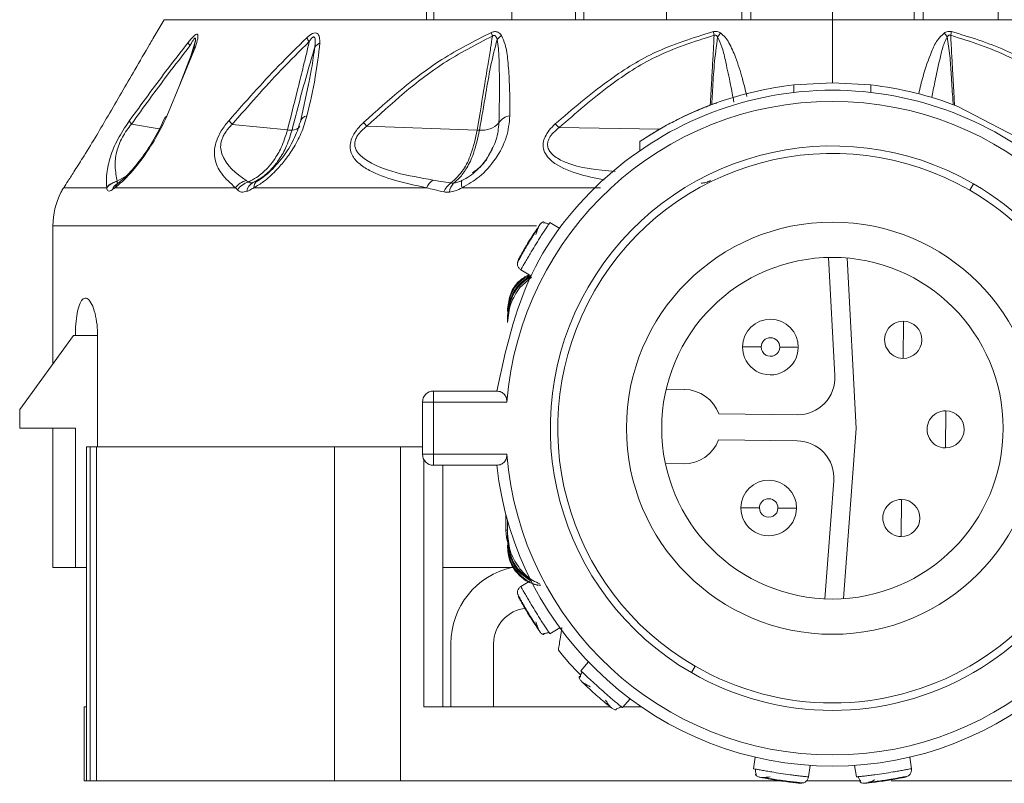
# Model space of a CAD drawing. Header units: millimetres. Extents: x -453 to 1924, y -67 to 428.
# Tile 1 of 73: x -447 to -421, y 153 to 173. Entities that reach past the tile are written whole.
import ezdxf

# ---------------------------------------------------------------- set-up
doc = ezdxf.new("R2010")
doc.units = ezdxf.units.MM

# ---------------------------------------------------------------- blocks, each defined once
blk = doc.blocks.new('Drawing View4')
at = {"color": 7, "linetype": 'Continuous', "lineweight": 18}
for p, q in [((9.977, -13.702), (9.975, -28.41)), ((10.168, -28.41), (10.167, -13.702)), ((13.985, -13.702), (13.983, -28.41)), ((14.208, -28.41), (14.206, -13.702)), ((18.465, -13.702), (18.463, -28.41)), ((18.705, -28.41), (18.703, -13.702)), ((23.112, -13.702), (23.11, -28.41)), ((23.351, -28.41), (23.349, -13.702)), ((12.258, -13.947), (12.272, -28.41)), ((16.43, -13.947), (16.437, -28.41)), ((20.907, -13.947), (20.907, -28.41)), ((25.384, -13.947), (25.377, -28.41)), ((2.907, -28.41), (2.718, -28.726)), ((2.907, -28.41), (20.907, -28.41)), ((20.907, -28.41), (18.705, -28.41)), ((23.11, -28.41), (20.907, -28.41)), ((20.907, -28.41), (38.907, -28.41)), ((20.907, -28.41), (20.907, -30.11)), ((3.745, -29.138), (2.977, -31.008)), ((3.615, -29.416), (3.745, -28.972)), ((3.673, -29.249), (3.328, -30.159)), ((6.795, -30.145), (6.585, -31.119)), ((6.785, -30.191), (6.791, -30.161)), ((19.872, -30.167), (20.907, -30.11)), ((19.872, -30.369), (19.872, -30.167)), ((20.907, -30.11), (21.942, -30.167)), ((21.942, -30.369), (21.942, -30.167)), ((24.282, -30.744), (26.082, -31.682)), ((2.773, -31.35), (2.022, -31.221)), ((6.226, -31.378), (4.738, -31.228)), ((11.337, -31.383), (8.363, -31.276)), ((16.246, -31.362), (13.545, -31.317)), ((15.723, -31.931), (15.723, -31.689)), ((1.638, -32.762), (1.886, -32.613)), ((1.665, -32.809), (1.62, -32.837)), ((5.38, -32.774), (5.37, -32.77)), ((5.561, -32.658), (5.424, -32.744)), ((24.707, -32.828), (24.607, -33.001)), ((0.197, -32.935), (1.359, -32.935)), ((1.579, -32.935), (4.827, -32.935)), ((5.323, -32.935), (9.97, -32.935)), ((10.93, -32.935), (14.656, -32.935)), ((13.566, -34.032), (13.298, -33.867)), ((-0.093, -33.964), (-0.093, -37.674)), ((12.936, -33.964), (-0.093, -33.964)), ((12.42, -34.958), (12.419, -34.96)), ((20.973, -37.995), (20.799, -34.811)), ((21.301, -34.827), (21.551, -39.416)), ((12.514, -35.146), (12.783, -35.311)), ((12.798, -35.34), (12.485, -35.625)), ((12.157, -36.195), (12.157, -36.269)), ((12.157, -36.38), (12.157, -36.454)), ((12.157, -36.565), (12.157, -36.454)), ((22.809, -37.53), (22.82, -36.53)), ((0.461, -36.91), (-0.989, -38.91)), ((0.511, -36.91), (0.461, -36.91)), ((1.108, -36.91), (0.511, -36.91)), ((1.108, -36.91), (1.108, -39.91)), ((10.162, -38.71), (10.162, -38.41)), ((10.162, -38.41), (11.862, -38.41)), ((16.428, -38.362), (16.918, -38.368)), ((9.862, -38.71), (9.862, -40.11)), ((9.862, -38.71), (10.162, -38.71)), ((10.162, -38.71), (12.135, -38.71)), ((10.162, -38.71), (10.162, -40.11)), ((-0.989, -39.41), (-0.989, -38.91)), ((23.952, -39.942), (23.962, -38.942)), ((17.848, -39.027), (19.964, -39.05)), ((0.511, -39.41), (-0.989, -39.41)), ((-0.093, -39.41), (-0.093, -43.16)), ((0.511, -43.16), (0.511, -39.41)), ((21.551, -39.416), (21.204, -44)), ((19.957, -39.75), (17.84, -39.727)), ((0.807, -39.91), (0.807, -46.91)), ((0.807, -39.91), (0.913, -39.91)), ((0.913, -39.91), (0.913, -48.91)), ((0.913, -39.91), (1.081, -39.91)), ((1.081, -39.91), (1.081, -48.91)), ((1.081, -39.91), (7.49, -39.91)), ((7.49, -39.91), (7.49, -48.91)), ((7.49, -39.91), (9.273, -39.91)), ((9.273, -39.91), (9.273, -48.91)), ((9.273, -39.91), (9.862, -39.91)), ((10.162, -40.11), (9.862, -40.11)), ((9.903, -40.26), (9.903, -46.91)), ((10.162, -40.41), (10.162, -40.11)), ((12.135, -40.11), (10.162, -40.11)), ((11.862, -40.41), (10.162, -40.41)), ((10.408, -40.41), (10.408, -46.91)), ((16.897, -40.367), (16.407, -40.362)), ((20.702, -44.005), (20.943, -40.825)), ((22.759, -42.329), (22.769, -41.329)), ((12.107, -41.727), (12.107, -42.16)), ((12.157, -42.255), (12.157, -41.909)), ((12.157, -42.16), (12.107, -42.16)), ((12.157, -42.365), (12.157, -42.255)), ((12.157, -42.439), (12.157, -42.365)), ((12.157, -42.624), (12.157, -42.55)), ((-0.093, -43.16), (0.511, -43.16)), ((0.807, -43.16), (0.511, -43.16)), ((10.408, -43.16), (12.32, -43.16)), ((12.783, -43.509), (12.514, -43.673)), ((13.298, -44.952), (13.566, -44.788)), ((10.629, -46.91), (10.629, -45.21)), ((11.779, -45.21), (11.779, -46.91)), ((14.337, -45.706), (14.128, -45.942)), ((17.107, -45.991), (17.207, -45.818)), ((0.75, -46.91), (0.75, -48.91)), ((0.75, -46.91), (0.807, -46.91)), ((0.807, -46.91), (0.807, -48.91)), ((9.916, -46.91), (9.903, -46.91)), ((9.916, -46.91), (14.923, -46.91)), ((15.252, -46.936), (15.46, -46.7)), ((15.275, -46.91), (15.753, -46.91)), ((14.978, -46.96), (15.044, -46.993)), ((18.825, -48.268), (18.778, -48.58)), ((23.036, -48.58), (22.989, -48.268)), ((20.262, -48.801), (20.308, -48.49)), ((21.506, -48.49), (21.552, -48.801)), ((22.952, -48.772), (22.954, -48.772)), ((0.75, -48.91), (0.807, -48.91)), ((0.807, -48.91), (0.913, -48.91)), ((0.913, -48.91), (1.081, -48.91)), ((1.081, -48.91), (7.49, -48.91)), ((7.49, -48.91), (9.273, -48.91)), ((9.273, -48.91), (19.528, -48.91)), ((20.125, -48.961), (20.128, -48.961)), ((20.204, -48.91), (21.658, -48.91)), ((22.488, -48.91), (32.542, -48.91))]:
    blk.add_line(p, q, dxfattribs=at)
at = {"color": 7, "linetype": 'Continuous', "lineweight": 18, "flags": 128}
for points in [[(18.987, -37.222), (18.889, -37.221), (18.796, -37.22), (18.709, -37.219), (18.633, -37.219), (18.571, -37.218), (18.525, -37.217), (18.497, -37.217), (18.487, -37.217)], [(19.487, -37.228), (19.584, -37.229), (19.678, -37.23), (19.765, -37.23), (19.84, -37.231), (19.903, -37.232), (19.949, -37.232), (19.977, -37.233), (19.987, -37.233)], [(18.941, -41.556), (18.844, -41.555), (18.75, -41.554), (18.664, -41.553), (18.588, -41.552), (18.526, -41.552), (18.479, -41.551), (18.451, -41.551), (18.441, -41.551)], [(19.441, -41.561), (19.539, -41.562), (19.633, -41.563), (19.719, -41.564), (19.795, -41.565), (19.857, -41.566), (19.903, -41.566), (19.932, -41.567), (19.941, -41.567)], [(12.107, -42.16), (12.126, -42.355), (12.157, -42.472)]]:
    blk.add_lwpolyline(points, dxfattribs=at)
at = {"color": 7, "linetype": 'Continuous', "lineweight": 18}
for radius in [5.55, 4.6]:
    blk.add_circle((20.907, -39.41), radius, dxfattribs=at)
for centre, radius, start, end in [((7.475, -28.525), 0.817, 207.0633, 215.6879), ((12.913, -28.501), 1.218, 191.8976, 196.7733), ((12.403, -29.424), 0.716, 125.0028, 137.8963), ((25.299, -27.329), 7.726, 190.4457, 191.199), ((18.702, -29.507), 1.091, 137.4852, 144.4164), ((23.112, -29.507), 1.091, 35.5839, 42.5146), ((16.515, -27.329), 7.728, 348.8011, 349.5542), ((3.802, -28.973), 0.248, 189.9193, 214.5625), ((3.833, -29.274), 0.163, 122.8676, 171.0638), ((7.274, -29.373), 0.381, 117.5432, 144.6364), ((20.907, -39.41), 9.3, 96.392, 123.8803), ((20.907, -39.41), 9.3, 68.7239, 83.6126), ((20.907, -39.41), 8.8, 4.5625, 175.4375), ((3.007, -31.101), 0.098, 108.0323, 159.503), ((6.769, -31.196), 0.197, 95.1996, 177.3269), ((12.27, -31.406), 0.41, 97.2379, 147.6707), ((2.191, -31.077), 0.222, 191.7158, 220.1955), ((5.44, -30.556), 0.972, 215.7026, 223.7499), ((6.364, -31.136), 0.247, 266.4829, 322.2771), ((10.844, -29.095), 3.304, 219.0253, 221.3042), ((11.465, -30.766), 0.622, 263.8843, 317.4106), ((11.748, -33.123), 2.547, 45.1412, 48.4187), ((11.382, -30.132), 1.253, 267.9402, 270.7717), ((20.907, -39.41), 7.6, 60, 240), ((20.907, -39.41), 7.4, 60, 240), ((1.721, -33.221), 0.467, 100.1767, 140.9652), ((1.726, -33.227), 0.469, 100.9163, 141.4811), ((1.819, -33.104), 0.333, 118.3892, 159.524), ((1.845, -33.026), 0.281, 129.7536, 161.1284), ((5.271, -33.279), 0.562, 106.3755, 142.1998), ((5.334, -33.318), 0.56, 106.6776, 144.5381), ((5.459, -33.084), 0.33, 119.6069, 170.7235), ((5.525, -32.92), 0.203, 119.953, 184.2542), ((10.401, -33.13), 0.473, 121.542, 155.5687), ((10.892, -33.205), 0.476, 123.312, 160.839), ((10.981, -33.086), 0.392, 135.1957, 175.4112), ((11.202, -32.828), 0.292, 163.2772, 201.4279), ((20.907, -39.41), 7.6, 240, 60), ((1.907, -33.964), 2, 153.118, 180), ((20.907, -39.41), 7.4, 240, 60), ((19.237, -37.225), 0.75, 359.3969, 179.3969), ((22.814, -37.03), 0.5, 89.3969, 269.3969), ((22.814, -37.03), 0.5, 269.3969, 89.3969), ((19.237, -37.225), 0.25, 359.3969, 179.3969), ((19.237, -37.225), 0.75, 179.3969, 359.3969), ((19.237, -37.225), 0.25, 179.3969, 359.3969), ((19.974, -38.05), 1, 269.3969, 3.1252), ((10.162, -38.71), 0.3, 90, 180), ((16.907, -39.368), 1, 19.8842, 89.3969), ((23.957, -39.442), 0.5, 89.3969, 269.3969), ((23.957, -39.442), 0.5, 269.3969, 89.3969), ((16.907, -39.368), 1, 269.3969, 338.9096), ((19.946, -40.75), 1, 355.6686, 89.3969), ((10.162, -40.11), 0.3, 180, 270), ((20.907, -39.41), 8.8, 184.5625, 355.4375), ((20.907, -39.41), 9.1, 186.309, 353.691), ((19.191, -41.559), 0.75, 359.3969, 179.3969), ((19.191, -41.559), 0.25, 359.3969, 179.3969), ((22.764, -41.829), 0.5, 89.3969, 269.3969), ((22.764, -41.829), 0.5, 269.3969, 89.3969), ((19.191, -41.559), 0.75, 179.3969, 359.3969), ((19.191, -41.559), 0.25, 179.3969, 359.3969), ((12.729, -45.21), 2.1, 102.5279, 180), ((12.729, -45.21), 0.95, 94.7413, 180), ((20.907, -39.41), 9.5, 219.0016, 224.4622)]:
    blk.add_arc(centre, radius, start, end, dxfattribs=at)
for points, knots in [([(1.392, -30.999), (1.634, -30.583), (2.015, -29.927), (2.445, -29.192), (2.646, -28.848), (2.705, -28.747), (2.72, -28.721), (2.718, -28.725), (2.718, -28.726)], [0, 0, 0, 0, 0.502517, 0.792077, 0.924903, 0.959853, 0.991393, 1, 1, 1, 1]), ([(2.668, -28.81), (2.646, -28.847), (2.613, -28.904), (2.573, -28.973), (2.559, -28.997)], [0, 0, 0, 0, 0.655241, 1, 1, 1, 1]), ([(3.557, -29.016), (3.583, -28.983), (3.631, -28.924), (3.699, -28.851), (3.758, -28.804), (3.802, -28.796), (3.819, -28.84), (3.806, -28.951), (3.77, -29.063), (3.745, -29.138)], [0, 0, 0, 0, 0.130793, 0.239578, 0.342332, 0.447729, 0.567765, 0.709784, 1, 1, 1, 1]), ([(3.597, -29.114), (3.615, -29.081), (3.646, -29.025), (3.684, -28.962), (3.71, -28.927), (3.726, -28.909), (3.74, -28.901), (3.749, -28.907), (3.754, -28.933), (3.74, -29.033), (3.706, -29.139), (3.681, -29.219)], [0, 0, 0, 0, 0.155894, 0.271286, 0.318146, 0.360689, 0.399967, 0.444381, 0.493599, 0.621885, 1, 1, 1, 1]), ([(4.651, -31.123), (5.089, -30.626), (5.767, -29.857), (6.491, -29.147), (6.747, -28.896)], [0, 0, 0, 0, 0.646574, 1, 1, 1, 1]), ([(6.747, -28.896), (6.797, -28.853), (6.873, -28.786), (6.975, -28.757), (7.051, -28.786), (7.094, -28.885), (7.096, -28.984), (7.098, -29.035)], [0, 0, 0, 0, 0.245136, 0.373462, 0.502514, 0.746581, 1, 1, 1, 1]), ([(6.811, -29.001), (6.825, -28.979), (6.851, -28.939), (6.886, -28.897), (6.911, -28.879), (6.926, -28.872), (6.939, -28.873), (6.96, -28.885), (6.974, -28.931), (6.978, -29.024), (6.969, -29.102), (6.963, -29.152)], [0, 0, 0, 0, 0.137704, 0.249479, 0.286396, 0.321316, 0.355929, 0.392063, 0.53214, 0.696583, 1, 1, 1, 1]), ([(8.278, -31.175), (8.955, -30.568), (10.021, -29.611), (11.266, -28.982), (11.721, -28.752)], [0, 0, 0, 0, 0.635166, 1, 1, 1, 1]), ([(8.363, -31.276), (9.028, -30.669), (10.074, -29.715), (11.301, -29.082), (11.747, -28.852)], [0, 0, 0, 0, 0.636507, 1, 1, 1, 1]), ([(11.337, -31.383), (11.406, -30.967), (11.505, -30.367), (11.625, -29.628), (11.695, -29.201), (11.731, -28.957), (11.747, -28.852)], [0, 0, 0, 0, 0.493755, 0.710629, 0.87637, 1, 1, 1, 1]), ([(11.721, -28.752), (11.751, -28.742), (11.812, -28.722), (11.891, -28.74), (11.951, -28.781), (11.978, -28.818), (11.992, -28.838)], [0, 0, 0, 0, 0.256292, 0.5214431, 0.7474005, 1, 1, 1, 1]), ([(11.747, -28.852), (11.753, -28.847), (11.766, -28.838), (11.787, -28.83), (11.807, -28.831), (11.832, -28.845), (11.856, -28.884), (11.866, -28.922), (11.872, -28.944)], [0, 0, 0, 0, 0.106522, 0.201223, 0.294973, 0.396709, 0.652819, 1, 1, 1, 1]), ([(11.992, -28.838), (12.027, -28.916), (12.12, -29.122), (12.17, -29.546), (12.216, -30.185), (12.217, -30.687), (12.218, -30.999)], [0, 0, 0, 0, 0.125054, 0.329105, 0.583177, 1, 1, 1, 1]), ([(13.438, -31.217), (13.899, -30.823), (14.724, -30.118), (16.136, -29.212), (17.15, -28.9), (17.7, -28.73)], [0, 0, 0, 0, 0.366467, 0.656613, 1, 1, 1, 1]), ([(13.545, -31.317), (13.996, -30.923), (14.804, -30.22), (16.187, -29.314), (17.181, -29), (17.719, -28.83)], [0, 0, 0, 0, 0.368099, 0.658336, 1, 1, 1, 1]), ([(17.616, -30.711), (17.628, -30.508), (17.65, -30.129), (17.679, -29.599), (17.703, -29.176), (17.715, -28.927), (17.719, -28.83)], [0, 0, 0, 0, 0.324998, 0.604377, 0.844633, 1, 1, 1, 1]), ([(17.655, -30.697), (17.663, -30.569), (17.685, -30.212), (17.717, -29.604), (17.781, -29.123), (17.815, -28.872)], [0, 0, 0, 0, 0.20978, 0.587187, 1, 1, 1, 1]), ([(17.7, -28.73), (17.716, -28.728), (17.751, -28.722), (17.822, -28.729), (17.868, -28.754), (17.898, -28.77)], [0, 0, 0, 0, 0.222827, 0.488483, 1, 1, 1, 1]), ([(17.719, -28.83), (17.724, -28.828), (17.735, -28.824), (17.752, -28.824), (17.773, -28.83), (17.795, -28.847), (17.808, -28.863), (17.815, -28.872)], [0, 0, 0, 0, 0.132574, 0.271467, 0.437835, 0.686828, 1, 1, 1, 1]), ([(17.815, -28.872), (17.856, -28.963), (17.955, -29.183), (18.047, -29.619), (18.157, -30.112), (18.223, -30.469), (18.252, -30.628)], [0, 0, 0, 0, 0.162514, 0.393457, 0.730011, 1, 1, 1, 1]), ([(17.898, -28.77), (17.939, -28.804), (18.029, -28.88), (18.164, -29.1), (18.324, -29.471), (18.478, -29.959), (18.564, -30.318), (18.603, -30.481)], [0, 0, 0, 0, 0.082219, 0.179526, 0.407873, 0.730876, 1, 1, 1, 1]), ([(23.231, -30.407), (23.268, -30.249), (23.36, -29.863), (23.528, -29.381), (23.703, -28.976), (23.853, -28.831), (23.916, -28.77)], [0, 0, 0, 0, 0.271172, 0.663185, 0.858681, 1, 1, 1, 1]), ([(23.586, -30.506), (23.611, -30.368), (23.68, -30), (23.788, -29.523), (23.885, -29.108), (23.967, -28.938), (24, -28.872)], [0, 0, 0, 0, 0.251722, 0.67041, 0.870782, 1, 1, 1, 1]), ([(23.916, -28.77), (23.948, -28.753), (23.992, -28.73), (24.063, -28.722), (24.096, -28.728), (24.114, -28.73)], [0, 0, 0, 0, 0.527893, 0.749645, 1, 1, 1, 1]), ([(24, -28.872), (24.006, -28.863), (24.019, -28.846), (24.041, -28.831), (24.061, -28.824), (24.078, -28.824), (24.089, -28.828), (24.095, -28.83)], [0, 0, 0, 0, 0.312066, 0.577689, 0.709478, 0.846396, 1, 1, 1, 1]), ([(24, -28.872), (24.026, -29.041), (24.079, -29.38), (24.109, -29.922), (24.139, -30.362), (24.155, -30.631), (24.159, -30.698)], [0, 0, 0, 0, 0.2774802, 0.5571743, 0.8903511, 1, 1, 1, 1]), ([(24.095, -28.83), (24.634, -29), (25.651, -29.322), (27.03, -30.235), (27.836, -30.939), (28.27, -31.317)], [0, 0, 0, 0, 0.342559, 0.646235, 1, 1, 1, 1]), ([(24.095, -28.83), (24.104, -29.013), (24.121, -29.352), (24.152, -29.899), (24.177, -30.343), (24.193, -30.631), (24.198, -30.712)], [0, 0, 0, 0, 0.292224, 0.54043, 0.87134, 1, 1, 1, 1]), ([(24.114, -28.73), (24.609, -28.878), (25.551, -29.159), (26.985, -30.033), (27.856, -30.775), (28.376, -31.217)], [0, 0, 0, 0, 0.308412, 0.587789, 1, 1, 1, 1]), ([(1.974, -31.122), (2.298, -30.678), (2.818, -29.964), (3.354, -29.276), (3.557, -29.016)], [0, 0, 0, 0, 0.622343, 1, 1, 1, 1]), ([(2.022, -31.221), (2.344, -30.777), (2.861, -30.063), (3.395, -29.374), (3.597, -29.114)], [0, 0, 0, 0, 0.6225578, 1, 1, 1, 1]), ([(3.72, -29.094), (3.715, -29.112), (3.705, -29.147), (3.692, -29.187), (3.685, -29.208)], [0, 0, 0, 0, 0.4873888, 1, 1, 1, 1]), ([(4.738, -31.228), (5.172, -30.731), (5.842, -29.963), (6.558, -29.252), (6.811, -29.001)], [0, 0, 0, 0, 0.647013, 1, 1, 1, 1]), ([(6.226, -31.378), (6.33, -30.966), (6.479, -30.375), (6.655, -29.664), (6.747, -29.284), (6.793, -29.083), (6.811, -29.001)], [0, 0, 0, 0, 0.520969, 0.746083, 0.897634, 1, 1, 1, 1]), ([(6.349, -31.382), (6.485, -30.853), (6.675, -30.112), (6.899, -29.366), (6.963, -29.152)], [0, 0, 0, 0, 0.713249, 1, 1, 1, 1]), ([(7.098, -29.035), (7.063, -29.341), (6.991, -29.977), (6.833, -30.65), (6.751, -30.999)], [0, 0, 0, 0, 0.480824, 1, 1, 1, 1]), ([(6.963, -29.152), (6.935, -29.344), (6.889, -29.665), (6.824, -30.003), (6.794, -30.147), (6.791, -30.161)], [0, 0, 0, 0, 0.570413, 0.957485, 1, 1, 1, 1]), ([(11.399, -31.384), (11.457, -31.052), (11.555, -30.485), (11.69, -29.672), (11.81, -29.19), (11.872, -28.944)], [0, 0, 0, 0, 0.40792, 0.697703, 1, 1, 1, 1]), ([(11.872, -28.944), (11.885, -29.028), (11.922, -29.259), (11.932, -29.692), (11.94, -30.356), (11.93, -30.867), (11.923, -31.187)], [0, 0, 0, 0, 0.115112, 0.316391, 0.573412, 1, 1, 1, 1]), ([(15.723, -31.689), (15.727, -31.686), (15.735, -31.681), (15.82, -31.624), (16.012, -31.5), (16.341, -31.304), (16.732, -31.095), (17.136, -30.905), (17.434, -30.782), (17.614, -30.712), (17.715, -30.675), (17.781, -30.651), (17.789, -30.648), (17.793, -30.647)], [0, 0, 0, 0, 0.060058, 0.121373, 0.242824, 0.369606, 0.499838, 0.629592, 0.754948, 0.816741, 0.877799, 0.939002, 1, 1, 1, 1]), ([(0.197, -32.935), (0.235, -32.876), (0.315, -32.751), (0.507, -32.453), (0.767, -32.042), (1.08, -31.532), (1.291, -31.171), (1.392, -30.999)], [0, 0, 0, 0, 0.147122, 0.312406, 0.50794, 0.764712, 1, 1, 1, 1]), ([(2.977, -31.008), (2.87, -31.229), (2.663, -31.655), (2.265, -32.229), (1.889, -32.678), (1.68, -32.851), (1.579, -32.935)], [0, 0, 0, 0, 0.299106, 0.577097, 0.795469, 1, 1, 1, 1]), ([(6.751, -30.999), (6.704, -31.158), (6.617, -31.453), (6.391, -31.87), (6.153, -32.209), (5.887, -32.51), (5.61, -32.764), (5.41, -32.883), (5.323, -32.935)], [0, 0, 0, 0, 0.217435, 0.40261, 0.562733, 0.698349, 0.867782, 1, 1, 1, 1]), ([(12.218, -30.999), (12.199, -31.189), (12.159, -31.579), (11.859, -32.153), (11.441, -32.644), (11.09, -32.844), (10.93, -32.935)], [0, 0, 0, 0, 0.259032, 0.530639, 0.786951, 1, 1, 1, 1]), ([(1.474, -32.04), (1.503, -31.964), (1.559, -31.819), (1.685, -31.57), (1.828, -31.331), (1.927, -31.189), (1.974, -31.122)], [0, 0, 0, 0, 0.275503, 0.529042, 0.778818, 1, 1, 1, 1]), ([(1.638, -32.762), (1.614, -32.634), (1.571, -32.408), (1.593, -32.067), (1.678, -31.781), (1.771, -31.579), (1.892, -31.385), (1.979, -31.275), (2.022, -31.221)], [0, 0, 0, 0, 0.354402, 0.625668, 0.731992, 0.825042, 0.913282, 1, 1, 1, 1]), ([(2.92, -31.054), (2.84, -31.225), (2.68, -31.565), (2.356, -32.068), (2.06, -32.439), (1.816, -32.691), (1.703, -32.78), (1.646, -32.825)], [0, 0, 0, 0, 0.253216, 0.504283, 0.753517, 0.877496, 1, 1, 1, 1]), ([(4.827, -32.935), (4.69, -32.813), (4.445, -32.595), (4.267, -32.237), (4.252, -31.914), (4.308, -31.665), (4.441, -31.385), (4.577, -31.215), (4.651, -31.123)], [0, 0, 0, 0, 0.329595, 0.590214, 0.697936, 0.79287, 0.888175, 1, 1, 1, 1]), ([(5.112, -32.74), (4.841, -32.549), (4.525, -32.326), (4.415, -31.853), (4.437, -31.682), (4.492, -31.546), (4.578, -31.396), (4.672, -31.298), (4.738, -31.228)], [0, 0, 0, 0, 0.62182, 0.726244, 0.812215, 0.854202, 0.896749, 1, 1, 1, 1]), ([(6.591, -31.095), (6.542, -31.257), (6.443, -31.58), (6.156, -32.059), (5.852, -32.414), (5.578, -32.656), (5.433, -32.745), (5.362, -32.788)], [0, 0, 0, 0, 0.252868, 0.504669, 0.754807, 0.878718, 1, 1, 1, 1]), ([(9.97, -32.935), (9.676, -32.871), (9.126, -32.753), (8.522, -32.534), (8.151, -32.297), (7.96, -32.08), (7.897, -31.835), (7.954, -31.593), (8.083, -31.373), (8.21, -31.244), (8.278, -31.175)], [0, 0, 0, 0, 0.272182, 0.508365, 0.629093, 0.73152, 0.817422, 0.871713, 0.931474, 1, 1, 1, 1]), ([(10.154, -32.727), (9.471, -32.611), (8.683, -32.478), (8.129, -32.02), (8.052, -31.877), (8.031, -31.767), (8.05, -31.647), (8.115, -31.52), (8.222, -31.391), (8.313, -31.316), (8.363, -31.276)], [0, 0, 0, 0, 0.655947, 0.756324, 0.798491, 0.835246, 0.871287, 0.907682, 0.950236, 1, 1, 1, 1]), ([(11.923, -31.187), (11.909, -31.337), (11.882, -31.633), (11.727, -31.918), (11.652, -32.057)], [0, 0, 0, 0, 0.510461, 1, 1, 1, 1]), ([(14.762, -32.726), (14.516, -32.676), (14.005, -32.571), (13.467, -32.344), (13.195, -32.074), (13.114, -31.899), (13.109, -31.722), (13.163, -31.552), (13.275, -31.377), (13.382, -31.272), (13.438, -31.217)], [0, 0, 0, 0, 0.2678181, 0.5569964, 0.6492973, 0.7308636, 0.7901541, 0.8528081, 0.9225228, 1, 1, 1, 1]), ([(5.173, -32.781), (5.248, -32.742), (5.431, -32.646), (5.664, -32.441), (5.885, -32.168), (6.084, -31.833), (6.175, -31.542), (6.226, -31.378)], [0, 0, 0, 0, 0.154754, 0.378155, 0.536036, 0.740167, 1, 1, 1, 1]), ([(5.296, -32.797), (5.368, -32.759), (5.544, -32.666), (5.778, -32.46), (6, -32.186), (6.203, -31.846), (6.297, -31.549), (6.349, -31.382)], [0, 0, 0, 0, 0.154429, 0.377318, 0.534784, 0.73906, 1, 1, 1, 1]), ([(6.349, -31.382), (6.329, -31.383), (6.293, -31.384), (6.246, -31.38), (6.226, -31.378)], [0, 0, 0, 0, 0.5598474, 1, 1, 1, 1]), ([(10.631, -32.807), (10.747, -32.702), (10.953, -32.513), (11.199, -32.008), (11.288, -31.606), (11.337, -31.383)], [0, 0, 0, 0, 0.365427, 0.649355, 1, 1, 1, 1]), ([(10.703, -32.81), (10.756, -32.766), (10.88, -32.664), (11.067, -32.402), (11.268, -31.984), (11.351, -31.603), (11.399, -31.384)], [0, 0, 0, 0, 0.171049, 0.404806, 0.657867, 1, 1, 1, 1]), ([(15.051, -32.499), (14.579, -32.456), (13.967, -32.4), (13.441, -32.116), (13.294, -31.967), (13.235, -31.85), (13.227, -31.72), (13.281, -31.582), (13.389, -31.442), (13.49, -31.361), (13.545, -31.317)], [0, 0, 0, 0, 0.500723, 0.647964, 0.709254, 0.762166, 0.813639, 0.866072, 0.92741, 1, 1, 1, 1]), ([(1.358, -32.927), (1.348, -32.794), (1.329, -32.552), (1.43, -32.198), (1.474, -32.04)], [0, 0, 0, 0, 0.554852, 1, 1, 1, 1]), ([(11.212, -32.534), (11.262, -32.501), (11.485, -32.352), (11.628, -32.101), (11.739, -31.907)], [0, 0, 0, 0, 0.2260929, 1, 1, 1, 1]), ([(11.652, -32.057), (11.649, -32.063), (11.58, -32.213), (11.455, -32.356), (11.321, -32.466), (11.319, -32.467)], [0, 0, 0, 0, 0.038834, 0.98682, 1, 1, 1, 1]), ([(11.319, -32.467), (11.258, -32.521), (11.137, -32.629), (10.993, -32.706), (10.922, -32.744)], [0, 0, 0, 0, 0.504489, 1, 1, 1, 1]), ([(1.664, -32.806), (1.658, -32.806), (1.643, -32.808), (1.632, -32.795), (1.635, -32.776), (1.637, -32.766)], [0, 0, 0, 0, 0.243761, 0.617225, 1, 1, 1, 1]), ([(1.637, -32.766), (1.637, -32.765), (1.637, -32.764), (1.638, -32.762), (1.638, -32.762)], [0, 0, 0, 0, 0.5572157, 1, 1, 1, 1]), ([(5.173, -32.781), (5.161, -32.773), (5.141, -32.76), (5.121, -32.746), (5.112, -32.74)], [0, 0, 0, 0, 0.562686, 1, 1, 1, 1]), ([(5.296, -32.797), (5.267, -32.803), (5.213, -32.814), (5.185, -32.791), (5.173, -32.781)], [0, 0, 0, 0, 0.540903, 1, 1, 1, 1]), ([(5.424, -32.744), (5.399, -32.756), (5.355, -32.778), (5.314, -32.791), (5.296, -32.797)], [0, 0, 0, 0, 0.569816, 1, 1, 1, 1]), ([(10.631, -32.807), (10.54, -32.793), (10.379, -32.768), (10.222, -32.739), (10.154, -32.727)], [0, 0, 0, 0, 0.565432, 1, 1, 1, 1]), ([(10.703, -32.81), (10.689, -32.811), (10.664, -32.813), (10.641, -32.809), (10.631, -32.807)], [0, 0, 0, 0, 0.559121, 1, 1, 1, 1]), ([(10.922, -32.744), (10.885, -32.76), (10.812, -32.792), (10.739, -32.804), (10.703, -32.81)], [0, 0, 0, 0, 0.509913, 1, 1, 1, 1]), ([(17.625, -32.744), (17.584, -32.762), (17.504, -32.797), (17.416, -32.807), (17.373, -32.812)], [0, 0, 0, 0, 0.510723, 1, 1, 1, 1]), ([(0.154, -33.006), (0.149, -33.015), (0.127, -33.051), (0.12, -33.065), (0.129, -33.049), (0.155, -33.002), (0.184, -32.956), (0.197, -32.935)], [0, 0, 0, 0, 0.087747, 0.363021, 0.591323, 0.814318, 1, 1, 1, 1]), ([(1.359, -32.935), (1.359, -32.933), (1.358, -32.931), (1.358, -32.928), (1.358, -32.927)], [0, 0, 0, 0, 0.558902, 1, 1, 1, 1]), ([(1.507, -32.988), (1.485, -33), (1.442, -33.025), (1.396, -33.024), (1.364, -32.996), (1.36, -32.955), (1.359, -32.935)], [0, 0, 0, 0, 0.249494, 0.497197, 0.746131, 1, 1, 1, 1]), ([(1.579, -32.935), (1.565, -32.946), (1.54, -32.965), (1.517, -32.981), (1.507, -32.988)], [0, 0, 0, 0, 0.559965, 1, 1, 1, 1]), ([(4.877, -32.993), (4.868, -32.982), (4.85, -32.963), (4.834, -32.943), (4.827, -32.935)], [0, 0, 0, 0, 0.561612, 1, 1, 1, 1]), ([(5.134, -33.031), (5.084, -33.043), (5.008, -33.061), (4.925, -33.035), (4.893, -33.007), (4.877, -32.993)], [0, 0, 0, 0, 0.4808387, 0.7383008, 1, 1, 1, 1]), ([(5.323, -32.935), (5.286, -32.957), (5.222, -32.996), (5.16, -33.02), (5.134, -33.031)], [0, 0, 0, 0, 0.56467, 1, 1, 1, 1]), ([(10.443, -33.049), (10.353, -33.028), (10.192, -32.993), (10.038, -32.952), (9.97, -32.935)], [0, 0, 0, 0, 0.564676, 1, 1, 1, 1]), ([(10.591, -33.055), (10.562, -33.057), (10.511, -33.061), (10.464, -33.052), (10.443, -33.049)], [0, 0, 0, 0, 0.559055, 1, 1, 1, 1]), ([(10.93, -32.935), (10.869, -32.966), (10.758, -33.024), (10.643, -33.045), (10.591, -33.055)], [0, 0, 0, 0, 0.541803, 1, 1, 1, 1]), ([(12.442, -34.881), (12.446, -34.874), (12.454, -34.859), (12.516, -34.744), (12.608, -34.583), (12.721, -34.393), (12.838, -34.207), (12.941, -34.052), (13.015, -33.944), (13.024, -33.93), (13.029, -33.923)], [0, 0, 0, 0, 0.123327, 0.248039, 0.373729, 0.500052, 0.626334, 0.751958, 0.876621, 1, 1, 1, 1]), ([(12.514, -35.146), (12.518, -35.139), (12.524, -35.127), (12.567, -35.051), (12.619, -34.959), (12.687, -34.842), (12.777, -34.688), (12.892, -34.498), (13.01, -34.309), (13.105, -34.159), (13.178, -34.047), (13.234, -33.962), (13.256, -33.93), (13.264, -33.917)], [0, 0, 0, 0, 0.123193, 0.19963, 0.285796, 0.371935, 0.448355, 0.571553, 0.694747, 0.771169, 0.857312, 0.943534, 1, 1, 1, 1]), ([(13.029, -33.923), (13.045, -33.903), (13.067, -33.875), (13.099, -33.864), (13.107, -33.861)], [0, 0, 0, 0, 0.744589, 1, 1, 1, 1]), ([(13.138, -33.877), (13.136, -33.868), (13.132, -33.849), (13.115, -33.855), (13.106, -33.858)], [0, 0, 0, 0, 0.443444, 1, 1, 1, 1]), ([(13.276, -33.921), (13.265, -33.915), (13.244, -33.901), (13.207, -33.888), (13.167, -33.881), (13.14, -33.883), (13.127, -33.885)], [0, 0, 0, 0, 0.232664, 0.479578, 0.736996, 1, 1, 1, 1]), ([(13.264, -33.917), (13.268, -33.912), (13.292, -33.875), (13.295, -33.871), (13.298, -33.867)], [0, 0, 0, 0, 0.139679, 1, 1, 1, 1]), ([(12.977, -34.024), (12.95, -34.064), (12.897, -34.144), (12.8, -34.295), (12.716, -34.43), (12.671, -34.508), (12.655, -34.535)], [0, 0, 0, 0, 0.283378, 0.567938, 0.853248, 1, 1, 1, 1]), ([(13.004, -33.96), (13.001, -33.965), (12.996, -33.975), (12.977, -34.022), (12.95, -34.094), (12.927, -34.162), (12.915, -34.197)], [0, 0, 0, 0, 0.227906, 0.471042, 0.728935, 1, 1, 1, 1]), ([(12.655, -34.535), (12.64, -34.561), (12.594, -34.639), (12.528, -34.756), (12.467, -34.869), (12.427, -34.945), (12.422, -34.955), (12.419, -34.96)], [0, 0, 0, 0, 0.108658, 0.332006, 0.554933, 0.777468, 1, 1, 1, 1]), ([(12.157, -36.195), (12.174, -36.057), (12.207, -35.785), (12.426, -35.452), (12.635, -35.331), (12.728, -35.277)], [0, 0, 0, 0, 0.365361, 0.718401, 1, 1, 1, 1]), ([(12.748, -35.29), (12.658, -35.343), (12.44, -35.471), (12.205, -35.823), (12.173, -36.12), (12.157, -36.269)], [0, 0, 0, 0, 0.25938, 0.62929, 1, 1, 1, 1]), ([(12.772, -35.304), (12.673, -35.371), (12.445, -35.522), (12.211, -35.908), (12.175, -36.221), (12.157, -36.38)], [0, 0, 0, 0, 0.27551, 0.63061, 1, 1, 1, 1]), ([(12.786, -35.318), (12.679, -35.394), (12.442, -35.564), (12.209, -35.972), (12.174, -36.293), (12.157, -36.454)], [0, 0, 0, 0, 0.287855, 0.643345, 1, 1, 1, 1]), ([(12.485, -35.625), (12.392, -35.765), (12.203, -36.049), (12.173, -36.391), (12.157, -36.565)], [0, 0, 0, 0, 0.489594, 1, 1, 1, 1]), ([(0.511, -36.91), (0.512, -36.835), (0.515, -36.651), (0.544, -36.375), (0.6, -36.125), (0.678, -35.956), (0.775, -35.89), (0.88, -35.942), (0.982, -36.11), (1.062, -36.377), (1.103, -36.662), (1.107, -36.843), (1.108, -36.91)], [0, 0, 0, 0, 0.070113, 0.172193, 0.275296, 0.380868, 0.489956, 0.602613, 0.717149, 0.830046, 0.937783, 1, 1, 1, 1]), ([(11.862, -38.41), (11.904, -38.414), (11.98, -38.423), (12.06, -38.484), (12.104, -38.547), (12.125, -38.599), (12.137, -38.654), (12.136, -38.691), (12.135, -38.71)], [0, 0, 0, 0, 0.312972, 0.575647, 0.691755, 0.800836, 0.901278, 1, 1, 1, 1]), ([(12.135, -40.11), (12.136, -40.128), (12.137, -40.165), (12.125, -40.22), (12.104, -40.272), (12.06, -40.335), (11.979, -40.396), (11.903, -40.405), (11.862, -40.41)], [0, 0, 0, 0, 0.097753, 0.197421, 0.308109, 0.425907, 0.688339, 1, 1, 1, 1]), ([(12.157, -42.255), (12.173, -42.43), (12.203, -42.774), (12.396, -43.06), (12.49, -43.2)], [0, 0, 0, 0, 0.510317, 1, 1, 1, 1]), ([(12.157, -42.365), (12.174, -42.526), (12.209, -42.847), (12.442, -43.255), (12.679, -43.425), (12.786, -43.501)], [0, 0, 0, 0, 0.356662, 0.712158, 1, 1, 1, 1]), ([(12.157, -42.439), (12.175, -42.599), (12.211, -42.911), (12.445, -43.297), (12.673, -43.449), (12.772, -43.515)], [0, 0, 0, 0, 0.36938, 0.724507, 1, 1, 1, 1]), ([(12.157, -42.55), (12.172, -42.701), (12.202, -43.001), (12.475, -43.368), (12.771, -43.603), (12.983, -43.632), (13.048, -43.64)], [0, 0, 0, 0, 0.291464, 0.58257, 0.873608, 1, 1, 1, 1]), ([(12.973, -43.642), (12.911, -43.625), (12.722, -43.573), (12.443, -43.378), (12.253, -43.096), (12.169, -42.834), (12.161, -42.694), (12.157, -42.624)], [0, 0, 0, 0, 0.136543, 0.417549, 0.703003, 0.8502, 1, 1, 1, 1]), ([(12.49, -43.2), (12.597, -43.32), (12.75, -43.492), (12.962, -43.573), (13.025, -43.598)], [0, 0, 0, 0, 0.699422, 1, 1, 1, 1]), ([(12.42, -43.859), (12.421, -43.836), (12.421, -43.788), (12.454, -43.72), (12.494, -43.689), (12.514, -43.673)], [0, 0, 0, 0, 0.311559, 0.65578, 1, 1, 1, 1]), ([(13.264, -44.902), (13.256, -44.889), (13.234, -44.857), (13.178, -44.773), (13.105, -44.66), (13.01, -44.51), (12.892, -44.322), (12.777, -44.131), (12.687, -43.978), (12.619, -43.86), (12.567, -43.768), (12.524, -43.692), (12.518, -43.68), (12.514, -43.673)], [0, 0, 0, 0, 0.056465, 0.142687, 0.228831, 0.305254, 0.428447, 0.551647, 0.628067, 0.714206, 0.800371, 0.876807, 1, 1, 1, 1]), ([(12.419, -43.859), (12.422, -43.864), (12.427, -43.875), (12.467, -43.951), (12.528, -44.064), (12.594, -44.18), (12.64, -44.259), (12.655, -44.284)], [0, 0, 0, 0, 0.222533, 0.445068, 0.667996, 0.891345, 1, 1, 1, 1]), ([(13.029, -44.896), (13.024, -44.889), (13.015, -44.875), (12.941, -44.768), (12.838, -44.613), (12.721, -44.426), (12.608, -44.237), (12.516, -44.075), (12.454, -43.961), (12.446, -43.946), (12.442, -43.938)], [0, 0, 0, 0, 0.123378, 0.248041, 0.373662, 0.49995, 0.626272, 0.751963, 0.876674, 1, 1, 1, 1]), ([(12.655, -44.284), (12.671, -44.311), (12.716, -44.389), (12.8, -44.525), (12.897, -44.676), (12.95, -44.755), (12.977, -44.795)], [0, 0, 0, 0, 0.146755, 0.432065, 0.716623, 1, 1, 1, 1]), ([(12.915, -44.623), (12.927, -44.657), (12.95, -44.726), (12.977, -44.797), (12.996, -44.844), (13.001, -44.854), (13.004, -44.859)], [0, 0, 0, 0, 0.271066, 0.528959, 0.772095, 1, 1, 1, 1]), ([(13.524, -45.388), (13.542, -45.273), (13.574, -45.07), (13.606, -44.864), (13.62, -44.776)], [0, 0, 0, 0, 0.569214, 1, 1, 1, 1]), ([(13.029, -44.896), (13.045, -44.916), (13.066, -44.944), (13.098, -44.955), (13.106, -44.958)], [0, 0, 0, 0, 0.751955, 1, 1, 1, 1]), ([(13.105, -44.961), (13.114, -44.964), (13.132, -44.97), (13.136, -44.951), (13.138, -44.942)], [0, 0, 0, 0, 0.553128, 1, 1, 1, 1]), ([(13.127, -44.935), (13.14, -44.936), (13.167, -44.938), (13.207, -44.931), (13.244, -44.918), (13.265, -44.905), (13.276, -44.898)], [0, 0, 0, 0, 0.2630041, 0.5204217, 0.7673362, 1, 1, 1, 1]), ([(13.298, -44.952), (13.295, -44.948), (13.292, -44.944), (13.268, -44.907), (13.264, -44.902)], [0, 0, 0, 0, 0.860318, 1, 1, 1, 1]), ([(14.108, -46.1), (14.1, -46.1), (14.08, -46.101), (14.083, -46.119), (14.084, -46.129)], [0, 0, 0, 0, 0.4456117, 1, 1, 1, 1]), ([(14.11, -46.102), (14.101, -46.102), (14.082, -46.102), (14.085, -46.12), (14.086, -46.13)], [0, 0, 0, 0, 0.433464, 1, 1, 1, 1]), ([(14.137, -46.216), (14.12, -46.197), (14.097, -46.171), (14.091, -46.137), (14.089, -46.129)], [0, 0, 0, 0, 0.745339, 1, 1, 1, 1]), ([(14.176, -45.971), (14.168, -45.98), (14.15, -45.999), (14.131, -46.033), (14.118, -46.068), (14.116, -46.092), (14.115, -46.102)], [0, 0, 0, 0, 0.248178, 0.511694, 0.786527, 1, 1, 1, 1]), ([(14.178, -45.974), (14.17, -45.983), (14.153, -46.002), (14.134, -46.036), (14.12, -46.074), (14.118, -46.101), (14.116, -46.114)], [0, 0, 0, 0, 0.232511, 0.47939, 0.736872, 1, 1, 1, 1]), ([(14.172, -45.984), (14.168, -45.98), (14.136, -45.949), (14.132, -45.945), (14.128, -45.942)], [0, 0, 0, 0, 0.1452008, 1, 1, 1, 1]), ([(15.207, -46.899), (15.194, -46.889), (15.164, -46.864), (15.085, -46.799), (14.982, -46.713), (14.847, -46.597), (14.679, -46.451), (14.514, -46.302), (14.383, -46.182), (14.284, -46.091), (14.211, -46.021), (14.183, -45.995), (14.172, -45.984)], [0, 0, 0, 0, 0.070164, 0.169634, 0.269982, 0.358966, 0.502273, 0.645746, 0.734686, 0.834905, 0.935321, 1, 1, 1, 1]), ([(14.978, -46.96), (14.971, -46.955), (14.959, -46.945), (14.857, -46.863), (14.713, -46.745), (14.546, -46.601), (14.383, -46.453), (14.248, -46.325), (14.155, -46.234), (14.143, -46.222), (14.137, -46.216)], [0, 0, 0, 0, 0.1231666, 0.2479378, 0.3736502, 0.4999897, 0.6262864, 0.7519262, 0.8766052, 1, 1, 1, 1]), ([(14.17, -46.249), (14.174, -46.252), (14.183, -46.26), (14.226, -46.287), (14.293, -46.326), (14.356, -46.36), (14.389, -46.378)], [0, 0, 0, 0, 0.227745, 0.47082, 0.728768, 1, 1, 1, 1]), ([(14.796, -46.738), (14.817, -46.768), (14.858, -46.825), (14.903, -46.885), (14.933, -46.923), (14.941, -46.93), (14.944, -46.933)], [0, 0, 0, 0, 0.271217, 0.529163, 0.772251, 1, 1, 1, 1]), ([(15.084, -46.969), (15.097, -46.967), (15.123, -46.961), (15.16, -46.943), (15.192, -46.92), (15.209, -46.901), (15.217, -46.892)], [0, 0, 0, 0, 0.263111, 0.520586, 0.76747, 1, 1, 1, 1]), ([(15.252, -46.936), (15.248, -46.933), (15.244, -46.93), (15.211, -46.903), (15.207, -46.899)], [0, 0, 0, 0, 0.886327, 1, 1, 1, 1]), ([(15.044, -46.994), (15.056, -46.996), (15.079, -47), (15.09, -46.986), (15.085, -46.967), (15.085, -46.965)], [0, 0, 0, 0, 0.457166, 0.936907, 1, 1, 1, 1]), ([(18.838, -48.591), (18.832, -48.59), (18.788, -48.582), (18.783, -48.581), (18.778, -48.58)], [0, 0, 0, 0, 0.139679, 1, 1, 1, 1]), ([(18.837, -48.579), (18.835, -48.591), (18.831, -48.616), (18.833, -48.655), (18.842, -48.694), (18.855, -48.718), (18.861, -48.73)], [0, 0, 0, 0, 0.232664, 0.479578, 0.736996, 1, 1, 1, 1]), ([(18.85, -48.723), (18.843, -48.728), (18.827, -48.739), (18.838, -48.753), (18.845, -48.76)], [0, 0, 0, 0, 0.443445, 1, 1, 1, 1]), ([(20.262, -48.801), (20.254, -48.801), (20.241, -48.799), (20.153, -48.79), (20.048, -48.778), (19.914, -48.761), (19.738, -48.738), (19.518, -48.707), (19.298, -48.672), (19.122, -48.643), (18.99, -48.619), (18.891, -48.601), (18.853, -48.594), (18.838, -48.591)], [0, 0, 0, 0, 0.123193, 0.19963, 0.285796, 0.371935, 0.448355, 0.571553, 0.694747, 0.771169, 0.857312, 0.943534, 1, 1, 1, 1]), ([(18.935, -48.805), (18.91, -48.798), (18.876, -48.789), (18.853, -48.764), (18.847, -48.758)], [0, 0, 0, 0, 0.74459, 1, 1, 1, 1]), ([(20.046, -48.971), (20.038, -48.97), (20.021, -48.969), (19.891, -48.956), (19.706, -48.935), (19.488, -48.905), (19.27, -48.87), (19.088, -48.836), (18.96, -48.81), (18.943, -48.807), (18.935, -48.805)], [0, 0, 0, 0, 0.123327, 0.248039, 0.373729, 0.500052, 0.626334, 0.751958, 0.876621, 1, 1, 1, 1]), ([(18.979, -48.814), (18.984, -48.815), (18.996, -48.816), (19.046, -48.815), (19.123, -48.811), (19.195, -48.806), (19.231, -48.803)], [0, 0, 0, 0, 0.227906, 0.471042, 0.728935, 1, 1, 1, 1]), ([(21.612, -48.795), (21.606, -48.796), (21.563, -48.801), (21.557, -48.801), (21.552, -48.801)], [0, 0, 0, 0, 0.139679, 1, 1, 1, 1]), ([(21.608, -48.784), (21.61, -48.796), (21.613, -48.821), (21.627, -48.858), (21.647, -48.892), (21.666, -48.911), (21.676, -48.921)], [0, 0, 0, 0, 0.232664, 0.479578, 0.736996, 1, 1, 1, 1]), ([(23.036, -48.58), (23.028, -48.581), (23.015, -48.584), (22.929, -48.6), (22.825, -48.619), (22.692, -48.643), (22.516, -48.672), (22.297, -48.707), (22.077, -48.738), (21.9, -48.761), (21.767, -48.777), (21.666, -48.789), (21.628, -48.793), (21.612, -48.795)], [0, 0, 0, 0, 0.123193, 0.19963, 0.285796, 0.371935, 0.448355, 0.571553, 0.694747, 0.771169, 0.857312, 0.943534, 1, 1, 1, 1]), ([(22.879, -48.805), (22.871, -48.807), (22.854, -48.81), (22.727, -48.836), (22.544, -48.87), (22.326, -48.905), (22.108, -48.935), (21.923, -48.956), (21.794, -48.969), (21.777, -48.97), (21.768, -48.971)], [0, 0, 0, 0, 0.123327, 0.248039, 0.373729, 0.500052, 0.626334, 0.751958, 0.876621, 1, 1, 1, 1]), ([(22.477, -48.864), (22.507, -48.86), (22.596, -48.845), (22.728, -48.82), (22.854, -48.794), (22.938, -48.776), (22.949, -48.773), (22.954, -48.772)], [0, 0, 0, 0, 0.108658, 0.332006, 0.554933, 0.777468, 1, 1, 1, 1]), ([(19.049, -48.814), (19.096, -48.823), (19.19, -48.841), (19.366, -48.871), (19.524, -48.895), (19.614, -48.906), (19.644, -48.91)], [0, 0, 0, 0, 0.283378, 0.567938, 0.853248, 1, 1, 1, 1]), ([(19.644, -48.91), (19.674, -48.914), (19.764, -48.926), (19.897, -48.941), (20.025, -48.953), (20.111, -48.96), (20.122, -48.961), (20.128, -48.961)], [0, 0, 0, 0, 0.108658, 0.332006, 0.554933, 0.777468, 1, 1, 1, 1]), ([(21.663, -48.917), (21.657, -48.924), (21.645, -48.94), (21.66, -48.949), (21.669, -48.955)], [0, 0, 0, 0, 0.443445, 1, 1, 1, 1]), ([(21.768, -48.971), (21.742, -48.972), (21.707, -48.973), (21.678, -48.956), (21.67, -48.952)], [0, 0, 0, 0, 0.74459, 1, 1, 1, 1]), ([(21.813, -48.967), (21.818, -48.966), (21.829, -48.964), (21.877, -48.948), (21.949, -48.922), (22.016, -48.896), (22.051, -48.882)], [0, 0, 0, 0, 0.227906, 0.471042, 0.728935, 1, 1, 1, 1]), ([(21.879, -48.946), (21.927, -48.941), (22.022, -48.931), (22.2, -48.908), (22.357, -48.885), (22.447, -48.87), (22.477, -48.864)], [0, 0, 0, 0, 0.283378, 0.567938, 0.853248, 1, 1, 1, 1])]:
    blk.add_open_spline(points, degree=3, knots=knots, dxfattribs=at)
for points in [[(11.862, -38.41), (12.101, -37.322), (12.579, -35.146), (14.714, -32.48), (17.581, -30.718), (20.907, -30.105), (24.233, -30.718), (27.1, -32.48), (29.235, -35.146), (29.713, -37.322), (29.952, -38.41)], [(12.442, -34.881), (12.433, -34.905), (12.414, -34.952), (12.421, -35.029), (12.454, -35.099), (12.494, -35.131), (12.514, -35.146)], [(20.046, -48.971), (20.071, -48.97), (20.122, -48.969), (20.19, -48.932), (20.242, -48.875), (20.255, -48.826), (20.262, -48.801)], [(22.879, -48.805), (22.903, -48.797), (22.952, -48.781), (23.006, -48.726), (23.039, -48.656), (23.037, -48.605), (23.036, -48.58)]]:
    blk.add_open_spline(points, degree=3, dxfattribs=at)

msp = doc.modelspace()

# ---------------------------------------------------------------- block references
at = {"color": 7, "linetype": 'Continuous', "lineweight": 18}
msp.add_blockref('Drawing View4', (-446.374, 201.518), dxfattribs=at)

doc.saveas('drawing.dxf')
